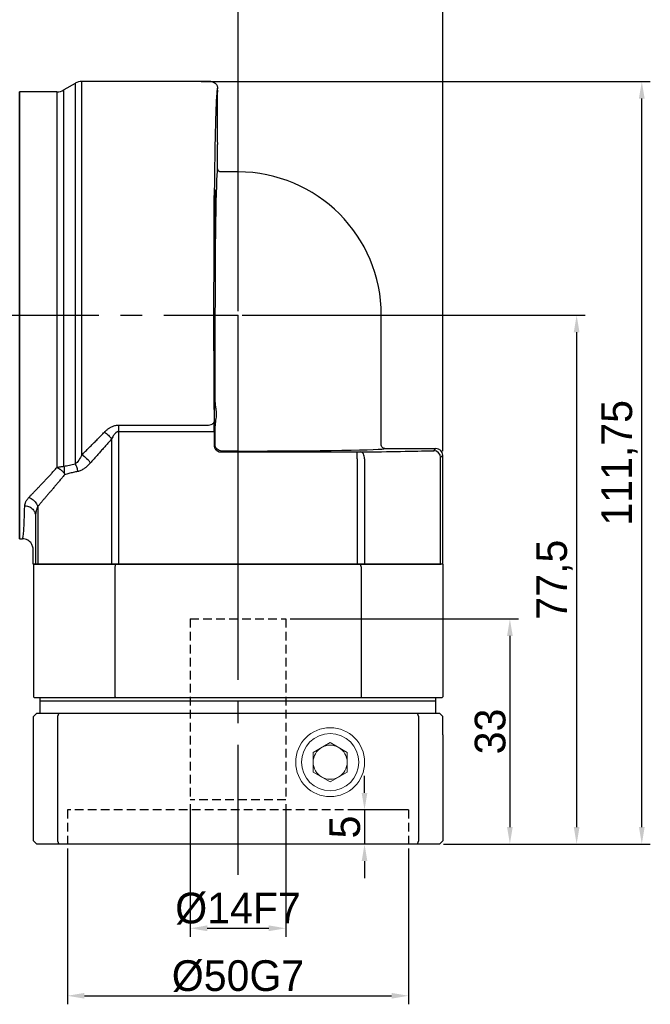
# Model space of a CAD drawing. Header units: millimetres. Extents: x 1351 to 1855, y 1009 to 1363.
# Tile 9 of 12: x 1622 to 1715, y 1140 to 1284. Entities that reach past the tile are written whole.
import ezdxf

# ---------------------------------------------------------------- set-up
doc = ezdxf.new("R2010")
doc.units = ezdxf.units.MM
doc.header["$PDSIZE"] = -5
doc.linetypes.add('CENTER2', pattern=[28.575, 19.05, -3.175, 3.175, -3.175])
doc.linetypes.add('DASHED2', pattern=[9.525, 6.35, -3.175])
doc.layers.get('0').update_dxf_attribs({"lineweight": 18})
doc.layers.get('Defpoints').update_dxf_attribs({"lineweight": 18})
doc.layers.add('3中心线层', color=1, linetype='CENTER2')
doc.layers.add('4虚线层', color=6, linetype='DASHED2')
for name, color, linetype, lineweight in [('尺寸线', 7, 'Continuous', 18), ('尺寸线层', 3, 'Continuous', 18), ('标注线', 7, 'Continuous', 20), ('粗实线', 7, 'Continuous', 50)]:
    doc.layers.add(name, color=color, linetype=linetype, lineweight=lineweight)
doc.styles.add('工程字', font='txt')
doc.dimstyles.new('副本 ISO-25', dxfattribs={"dimtxt": 4.5, "dimasz": 2.5, "dimexe": 1.25, "dimexo": 0.625, "dimtad": 1, "dimtxsty": '工程字', "dimcen": 2.5, "dimdle": 5, "dimadec": 0, "dimazin": 0, "dimtfac": 1, "dimtmove": 0, "dimatfit": 3, "dimfxl": 1, "dimtolj": 1, "dimarcsym": 0})

# ---------------------------------------------------------------- blocks, each defined once
blk = doc.blocks.new('*D12')
at = {"layer": 'Defpoints', "color": 0, "lineweight": -2}
for p in [(1648.35, 1275.15), (1713.55, 1275.15), (1683.88, 1163.4)]:
    blk.add_point(p, dxfattribs=at)
at = {"layer": '尺寸线层', "color": 0, "lineweight": -2}
for p, q in [((1648.98, 1275.15), (1714.8, 1275.15)), ((1713.55, 1165.9), (1713.55, 1272.65)), ((1684.51, 1163.4), (1714.8, 1163.4))]:
    blk.add_line(p, q, dxfattribs=at)
for points in [[(1713.97, 1272.65), (1713.13, 1272.65), (1713.55, 1275.15)], [(1713.13, 1165.9), (1713.97, 1165.9), (1713.55, 1163.4)]]:
    blk.add_solid(points, dxfattribs=at)
at = {"layer": '尺寸线层', "color": 0, "insert": (1710.3, 1219.27), "char_height": 4.5, "attachment_point": 5, "rotation": 90, "style": '工程字'}
blk.add_mtext('\\A1;111,75', dxfattribs=at)
blk = doc.blocks.new('*D13')
at = {"layer": 'Defpoints', "color": 0, "lineweight": -2}
for p in [(1568.38, 1285.9), (1568.38, 1270.6), (1654.38, 1240.9)]:
    blk.add_point(p, dxfattribs=at)
at = {"layer": '尺寸线层', "color": 0, "lineweight": -2}
for p, q in [((1568.38, 1271.22), (1568.38, 1287.15)), ((1654.38, 1241.52), (1654.38, 1287.15)), ((1651.88, 1285.9), (1570.88, 1285.9))]:
    blk.add_line(p, q, dxfattribs=at)
for points in [[(1570.88, 1286.32), (1570.88, 1285.48), (1568.38, 1285.9)], [(1651.88, 1285.48), (1651.88, 1286.32), (1654.38, 1285.9)]]:
    blk.add_solid(points, dxfattribs=at)
at = {"layer": '尺寸线层', "color": 0, "insert": (1611.38, 1288.77), "char_height": 4.5, "attachment_point": 5, "style": '工程字'}
blk.add_mtext('\\A1;86', dxfattribs=at)
blk = doc.blocks.new('*D14')
at = {"layer": 'Defpoints', "color": 0, "lineweight": -2}
for p in [(1531.38, 1294.74), (1531.38, 1248.1), (1684.38, 1220.37)]:
    blk.add_point(p, dxfattribs=at)
at = {"layer": '尺寸线层', "color": 0, "lineweight": -2}
for p, q in [((1531.38, 1248.72), (1531.38, 1295.99)), ((1684.38, 1221), (1684.38, 1295.99)), ((1681.88, 1294.74), (1533.88, 1294.74))]:
    blk.add_line(p, q, dxfattribs=at)
for points in [[(1533.88, 1295.16), (1533.88, 1294.32), (1531.38, 1294.74)], [(1681.88, 1294.32), (1681.88, 1295.16), (1684.38, 1294.74)]]:
    blk.add_solid(points, dxfattribs=at)
at = {"layer": '尺寸线层', "color": 0, "insert": (1607.88, 1297.62), "char_height": 4.5, "attachment_point": 5, "style": '工程字'}
blk.add_mtext('\\A1;153', dxfattribs=at)
blk = doc.blocks.new('*D15')
at = {"layer": 'Defpoints', "color": 0, "lineweight": -2}
for p in [(1629.38, 1163.4), (1679.38, 1163.4), (1679.38, 1141.17)]:
    blk.add_point(p, dxfattribs=at)
at = {"layer": '尺寸线层', "color": 0, "lineweight": -2}
for p, q in [((1629.38, 1162.77), (1629.38, 1139.92)), ((1679.38, 1162.77), (1679.38, 1139.92)), ((1631.88, 1141.17), (1676.88, 1141.17))]:
    blk.add_line(p, q, dxfattribs=at)
for points in [[(1631.88, 1141.59), (1631.88, 1140.75), (1629.38, 1141.17)], [(1676.88, 1140.75), (1676.88, 1141.59), (1679.38, 1141.17)]]:
    blk.add_solid(points, dxfattribs=at)
at = {"layer": '尺寸线层', "color": 0, "insert": (1654.38, 1144.04), "char_height": 4.5, "attachment_point": 5, "style": '工程字'}
blk.add_mtext('\\A1;%%C50G7', dxfattribs=at)
blk = doc.blocks.new('*D16')
at = {"layer": 'Defpoints', "color": 0, "lineweight": -2}
for p in [(1654.38, 1240.9), (1683.88, 1163.4), (1704, 1163.4)]:
    blk.add_point(p, dxfattribs=at)
at = {"layer": '尺寸线层', "color": 0, "lineweight": -2}
for p, q in [((1655.01, 1240.9), (1705.25, 1240.9)), ((1704, 1238.4), (1704, 1165.9)), ((1684.51, 1163.4), (1705.25, 1163.4))]:
    blk.add_line(p, q, dxfattribs=at)
for points in [[(1704.42, 1238.4), (1703.58, 1238.4), (1704, 1240.9)], [(1703.58, 1165.9), (1704.42, 1165.9), (1704, 1163.4)]]:
    blk.add_solid(points, dxfattribs=at)
at = {"layer": '尺寸线层', "color": 0, "insert": (1700.75, 1202.15), "char_height": 4.5, "attachment_point": 5, "rotation": 90, "style": '工程字'}
blk.add_mtext('\\A1;77,5', dxfattribs=at)
blk = doc.blocks.new('*D17')
at = {"layer": 'Defpoints', "color": 0, "lineweight": -2}
for p in [(1629.38, 1163.4), (1679.38, 1163.4), (1679.38, 1141.17)]:
    blk.add_point(p, dxfattribs=at)
at = {"layer": '尺寸线层', "color": 0, "lineweight": -2}
for p, q in [((1629.38, 1162.77), (1629.38, 1139.92)), ((1679.38, 1162.77), (1679.38, 1139.92)), ((1631.88, 1141.17), (1676.88, 1141.17))]:
    blk.add_line(p, q, dxfattribs=at)
for points in [[(1631.88, 1141.59), (1631.88, 1140.75), (1629.38, 1141.17)], [(1676.88, 1140.75), (1676.88, 1141.59), (1679.38, 1141.17)]]:
    blk.add_solid(points, dxfattribs=at)
at = {"layer": '尺寸线层', "color": 0, "insert": (1654.38, 1144.04), "char_height": 4.5, "attachment_point": 5, "style": '工程字'}
blk.add_mtext('\\A1;%%C50G7', dxfattribs=at)
blk = doc.blocks.new('*D18')
at = {"layer": 'Defpoints', "color": 0, "lineweight": -2}
for p in [(1647.38, 1169.9), (1661.38, 1169.9), (1661.38, 1151.06)]:
    blk.add_point(p, dxfattribs=at)
at = {"layer": '尺寸线层', "color": 0, "lineweight": -2}
for p, q in [((1647.38, 1169.27), (1647.38, 1149.81)), ((1661.38, 1169.27), (1661.38, 1149.81)), ((1649.88, 1151.06), (1658.88, 1151.06))]:
    blk.add_line(p, q, dxfattribs=at)
for points in [[(1649.88, 1151.48), (1649.88, 1150.64), (1647.38, 1151.06)], [(1658.88, 1150.64), (1658.88, 1151.48), (1661.38, 1151.06)]]:
    blk.add_solid(points, dxfattribs=at)
at = {"layer": '尺寸线层', "color": 0, "insert": (1654.38, 1153.94), "char_height": 4.5, "attachment_point": 5, "style": '工程字'}
blk.add_mtext('\\A1;%%C14F7', dxfattribs=at)
blk = doc.blocks.new('*D19')
at = {"layer": 'Defpoints', "color": 0, "lineweight": -2}
for p in [(1661.38, 1196.4), (1683.88, 1163.4), (1694.22, 1163.4)]:
    blk.add_point(p, dxfattribs=at)
at = {"layer": '尺寸线层', "color": 0, "lineweight": -2}
for p, q in [((1662.01, 1196.4), (1695.47, 1196.4)), ((1694.22, 1193.9), (1694.22, 1165.9)), ((1684.51, 1163.4), (1695.47, 1163.4))]:
    blk.add_line(p, q, dxfattribs=at)
for points in [[(1694.64, 1193.9), (1693.81, 1193.9), (1694.22, 1196.4)], [(1693.81, 1165.9), (1694.64, 1165.9), (1694.22, 1163.4)]]:
    blk.add_solid(points, dxfattribs=at)
at = {"layer": '尺寸线层', "color": 0, "insert": (1691.35, 1179.9), "char_height": 4.5, "attachment_point": 5, "rotation": 90, "style": '工程字'}
blk.add_mtext('\\A1;33', dxfattribs=at)
blk = doc.blocks.new('*D20')
at = {"layer": 'Defpoints', "color": 0, "lineweight": -2}
for p in [(1679.38, 1168.4), (1672.92, 1163.4), (1679.38, 1163.4)]:
    blk.add_point(p, dxfattribs=at)
at = {"layer": '尺寸线层', "color": 0, "lineweight": -2}
for p, q in [((1672.92, 1170.9), (1672.92, 1173.4)), ((1678.76, 1168.4), (1671.67, 1168.4)), ((1672.92, 1168.4), (1672.92, 1163.4)), ((1678.76, 1163.4), (1671.67, 1163.4)), ((1672.92, 1160.9), (1672.92, 1158.4))]:
    blk.add_line(p, q, dxfattribs=at)
for points in [[(1672.5, 1170.9), (1673.33, 1170.9), (1672.92, 1168.4)], [(1673.33, 1160.9), (1672.5, 1160.9), (1672.92, 1163.4)]]:
    blk.add_solid(points, dxfattribs=at)
at = {"layer": '尺寸线层', "color": 0, "insert": (1670.04, 1165.9), "char_height": 4.5, "attachment_point": 5, "rotation": 90, "style": '工程字'}
blk.add_mtext('\\A1;5', dxfattribs=at)
blk = doc.blocks.new('D64')
at = {"linetype": 'Continuous', "lineweight": 30}
for p, q in [((25.36, 62.28), (6.49, 62.28)), ((2.83, 60.78), (-2.64, 60.78)), ((-2.64, 28.03), (-2.64, 60.78)), ((5.5, 62.01), (3.83, 61.04)), ((26.36, 49.53), (26.36, 53.03)), ((29.36, 49.03), (26.86, 49.03)), ((-2.64, -4.72), (-2.64, 28.03)), ((50.36, 9), (50.36, 28.03)), ((50.86, 8.5), (58.36, 8.5)), ((59.36, -8.47), (59.36, 7.5)), ((-2.64, -4.72), (-2.2, -4.72)), ((-0.64, -8.47), (-0.64, -6.47)), ((-0.32, -8.47), (-0.64, -8.47)), ((0, -8.47), (-0.32, -8.47)), ((10.84, -8.47), (0, -8.47)), ((11.9, -8.47), (10.84, -8.47)), ((46.83, -8.47), (11.9, -8.47)), ((47.88, -8.47), (46.83, -8.47)), ((58.73, -8.47), (47.88, -8.47)), ((59.05, -8.47), (58.73, -8.47)), ((59.36, -8.47), (59.05, -8.47))]:
    blk.add_line(p, q, dxfattribs=at)
at = {"linetype": 'Continuous', "lineweight": 25}
for p, q in [((6.49, 7.58), (6.49, 62.28)), ((2.83, 60.78), (2.83, 5.7)), ((26.36, 61.03), (26.36, 61.28)), ((25.99, 15.22), (25.99, 28.03)), ((11.9, 11.93), (24.85, 11.93)), ((11.9, 11), (11.9, 11.93)), ((25.99, 9.12), (25.99, 11.83)), ((11.9, 11), (24.86, 11)), ((11.9, -8.47), (11.9, 11)), ((24.86, 11), (25.86, 11)), ((25.86, 11), (25.86, 8.99)), ((10.84, 9.91), (10.84, -8.47)), ((25.86, 8.99), (25.99, 9.12)), ((26.99, 8.12), (26.86, 7.99)), ((26.86, 7.99), (46.83, 7.99)), ((29.36, 8.12), (26.99, 8.12)), ((29.36, 8.12), (29.36, 8.62)), ((46.83, 6.99), (46.83, 7.99)), ((58.05, 8.18), (58.36, 8.5)), ((59.36, 7.5), (59.05, 7.18)), ((46.83, 6.99), (46.83, -8.47)), ((47.88, 6.99), (47.88, -8.47)), ((59.05, -1.12), (59.05, 7.18)), ((0, 0), (0, -8.47)), ((-0.32, -1.39), (-0.32, -8.47)), ((59.05, -8.47), (59.05, -1.12))]:
    blk.add_line(p, q, dxfattribs=at)
at = {"linetype": 'Continuous', "lineweight": 25, "flags": 128}
for points in [[(24.85, 11.93), (25.04, 11.94), (25.23, 11.97), (25.4, 12.01), (25.55, 12.07), (25.68, 12.14), (25.77, 12.22), (25.83, 12.31), (25.85, 12.4)], [(47.88, 6.99), (47.87, 7.19), (47.84, 7.37), (47.79, 7.54), (47.73, 7.7), (47.65, 7.82), (47.56, 7.91), (47.46, 7.97), (47.35, 7.99)]]:
    blk.add_lwpolyline(points, dxfattribs=at)
at = {"linetype": 'Continuous', "lineweight": 30}
for centre, radius, start, end in [((6.49, 60.29), 1.99, 90, 120), ((2.83, 62.76), 1.99, 270, 299.9873), ((29.36, 28.03), 21, 0, 90)]:
    blk.add_arc(centre, radius, start, end, dxfattribs=at)
at = {"linetype": 'Continuous', "lineweight": 25}
blk.add_arc((58.05, 7.18), 1, 0.0209, 89.9797, dxfattribs=at)
at = {"linetype": 'Continuous', "lineweight": 30}
for centre, major_axis, ratio, start_param, end_param in [((26.36, 57.03), (0, 4), 0.017455, 0, 3.141593), ((58.36, 7.5), (0.707, 0.707), 0.999695, 5.497939, 7.068431)]:
    blk.add_ellipse(centre, major_axis=major_axis, ratio=ratio, start_param=start_param, end_param=end_param, dxfattribs=at)
at = {"linetype": 'Continuous', "lineweight": 25}
for centre, major_axis, start_param, end_param in [((26.36, 28.03), (0, 21.5), 0.000406, 1.570796), ((25.93, 13.53), (0, 4), 5.149766, 10.558197), ((25.81, 11), (0, 2.99), 4.712389, 5.201566), ((29.36, 8.5), (21.5, 0), 4.712389, 6.282779), ((46.83, 8.01), (0.988, 0), 4.712389, 5.269966), ((29.36, 8.5), (34, 0), 5.269966, 5.707865), ((57.06, 8.18), (0.988, 0), 5.706902, 6.266003)]:
    blk.add_ellipse(centre, major_axis=major_axis, ratio=0.017455, start_param=start_param, end_param=end_param, dxfattribs=at)
blk.add_ellipse((25.93, 42.53), major_axis=(0, 4), ratio=0.017455, dxfattribs=at)
at = {"linetype": 'Continuous', "lineweight": 30}
for points, knots in [([(25.36, 62.28), (25.4, 62.27), (25.47, 62.27), (25.57, 62.26), (25.68, 62.23), (25.79, 62.18), (25.89, 62.13), (25.98, 62.06), (26.09, 61.97), (26.2, 61.84), (26.29, 61.67), (26.35, 61.48), (26.36, 61.34), (26.36, 61.28)], [0, 0, 0, 0, 0.065607, 0.133699, 0.204011, 0.276206, 0.349882, 0.42458, 0.499802, 0.61623, 0.740498, 0.8696, 1, 1, 1, 1]), ([(26.86, 49.03), (26.84, 49.03), (26.79, 49.03), (26.73, 49.04), (26.67, 49.06), (26.62, 49.09), (26.58, 49.11), (26.55, 49.13), (26.53, 49.15), (26.52, 49.16), (26.48, 49.2), (26.42, 49.28), (26.37, 49.4), (26.37, 49.48), (26.36, 49.53)], [0, 0, 0, 0, 0.093918, 0.181291, 0.260181, 0.329119, 0.387102, 0.43352, 0.46805, 0.490553, 0.500987, 0.673892, 0.841975, 1, 1, 1, 1]), ([(50.86, 8.5), (50.84, 8.5), (50.8, 8.5), (50.74, 8.51), (50.68, 8.53), (50.62, 8.56), (50.56, 8.6), (50.5, 8.65), (50.4, 8.77), (50.38, 8.9), (50.36, 9)], [0, 0, 0, 0, 0.077913, 0.1589, 0.242459, 0.327974, 0.414729, 0.501941, 0.643652, 1, 1, 1, 1]), ([(-0.91, -5.46), (-1.04, -5.24), (-1.23, -5.05), (-1.69, -4.79), (-1.95, -4.72), (-2.2, -4.72)], [0, 0, 0, 0, 0.5, 0.5, 1, 1, 1, 1]), ([(-0.64, -6.47), (-0.64, -6.31), (-0.66, -6.14), (-0.75, -5.79), (-0.82, -5.62), (-0.91, -5.46)], [0, 0, 0, 0, 0.5, 0.5, 1, 1, 1, 1])]:
    blk.add_open_spline(points, degree=3, knots=knots, dxfattribs=at)
at = {"linetype": 'Continuous', "lineweight": 25}
for points, knots in [([(3.83, 5.89), (3.83, 8.24), (3.83, 10.9), (3.83, 16.62), (3.83, 19.68), (3.83, 25.95), (3.83, 29.15), (3.83, 35.44), (3.83, 38.53), (3.83, 44.33), (3.83, 47.04), (3.83, 51.87), (3.83, 53.98), (3.83, 57.44), (3.83, 58.78), (3.83, 60.58), (3.83, 61.04), (3.83, 61.04)], [0, 0, 0, 0, 0.125, 0.125, 0.25, 0.25, 0.375, 0.375, 0.5, 0.5, 0.625, 0.625, 0.75, 0.75, 0.875, 0.875, 1, 1, 1, 1]), ([(5.5, 62.01), (5.5, 62.01), (5.5, 62.01), (5.5, 61.99), (5.5, 61.97), (5.5, 61.93), (5.5, 61.89), (5.5, 61.83), (5.5, 61.77), (5.5, 61.69), (5.5, 61.61), (5.5, 61.51), (5.5, 61.41), (5.5, 61.29), (5.5, 61.17), (5.5, 61.03), (5.5, 60.89), (5.5, 60.74), (5.5, 60.57), (5.5, 60.4), (5.5, 60.22), (5.5, 60.03), (5.5, 59.82), (5.5, 59.61), (5.5, 59.39), (5.5, 59.16), (5.5, 58.93), (5.5, 58.68), (5.5, 58.42), (5.5, 58.16), (5.5, 57.88), (5.5, 57.6), (5.5, 57.31), (5.5, 57.01), (5.5, 56.7), (5.5, 56.38), (5.5, 56.05), (5.5, 55.72), (5.5, 55.38), (5.5, 55.03), (5.5, 54.67), (5.5, 54.3), (5.5, 53.93), (5.5, 53.54), (5.5, 53.16), (5.5, 52.76), (5.5, 52.35), (5.5, 51.94), (5.5, 51.53), (5.5, 51.1), (5.5, 50.67), (5.5, 50.23), (5.5, 49.78), (5.5, 49.33), (5.5, 48.88), (5.5, 48.41), (5.5, 47.94), (5.5, 47.47), (5.5, 46.98), (5.5, 46.5), (5.5, 46), (5.5, 45.51), (5.5, 45), (5.5, 44.49), (5.5, 43.98), (5.5, 43.46), (5.5, 42.94), (5.5, 42.26), (5.5, 41.41), (5.5, 40.39), (5.5, 39.36), (5.5, 38.32), (5.5, 37.26), (5.5, 36.2), (5.5, 35.13), (5.5, 34.05), (5.5, 32.96), (5.5, 31.87), (5.5, 30.77), (5.5, 29.67), (5.5, 28.57), (5.5, 27.47), (5.5, 26.37), (5.5, 25.27), (5.5, 24.18), (5.5, 23.09), (5.5, 22), (5.5, 20.92), (5.5, 19.85), (5.5, 18.78), (5.5, 17.73), (5.5, 16.69), (5.5, 15.65), (5.5, 14.63), (5.5, 13.63), (5.5, 12.64), (5.5, 11.67), (5.5, 10.71), (5.5, 9.77), (5.5, 8.85), (5.5, 7.96), (5.5, 7.08), (5.5, 6.51), (5.5, 6.23)], [0, 0, 0, 0, 0.007576, 0.015152, 0.022728, 0.030304, 0.037879, 0.045455, 0.053031, 0.060607, 0.068183, 0.075759, 0.083335, 0.090911, 0.098486, 0.106062, 0.113638, 0.121214, 0.12879, 0.136366, 0.143942, 0.151518, 0.159093, 0.166669, 0.174245, 0.181821, 0.189397, 0.196973, 0.204549, 0.212125, 0.2197, 0.227276, 0.234852, 0.242428, 0.250004, 0.25758, 0.265156, 0.272732, 0.280307, 0.287883, 0.295459, 0.303035, 0.310611, 0.318187, 0.325763, 0.333339, 0.340914, 0.34849, 0.356066, 0.363642, 0.371218, 0.378794, 0.38637, 0.393946, 0.401521, 0.409097, 0.416673, 0.424249, 0.431825, 0.439401, 0.446977, 0.454553, 0.462128, 0.469704, 0.47728, 0.484856, 0.492432, 0.500008, 0.514293, 0.528579, 0.542864, 0.55715, 0.571435, 0.585721, 0.600006, 0.614292, 0.628577, 0.642863, 0.657148, 0.671434, 0.685719, 0.700005, 0.71429, 0.728576, 0.742861, 0.757147, 0.771432, 0.785718, 0.800003, 0.814289, 0.828574, 0.84286, 0.857145, 0.871431, 0.885716, 0.900002, 0.914287, 0.928573, 0.942858, 0.957144, 0.971429, 0.985715, 1, 1, 1, 1]), ([(26.36, 61.28), (26.36, 61.28), (26.35, 61.27), (26.35, 61.26), (26.34, 61.24), (26.33, 61.21), (26.32, 61.17), (26.31, 61.12), (26.3, 61.07), (26.28, 60.94), (26.25, 60.68), (26.22, 60.21), (26.18, 59.59), (26.13, 58.61), (26.08, 57.05), (26.01, 54.7), (25.96, 51.91), (25.91, 48.73), (25.87, 45.2), (25.83, 41.39), (25.81, 37.35), (25.79, 33.16), (25.78, 28.89), (25.78, 25.32), (25.79, 22.49), (25.8, 20.39), (25.81, 18.32), (25.82, 16.63), (25.83, 15.3), (25.84, 14.32), (25.84, 13.35), (25.85, 12.72), (25.85, 12.4)], [0, 0, 0, 0, 0.007823, 0.01564, 0.023454, 0.031265, 0.039077, 0.046892, 0.05471, 0.062535, 0.093793, 0.125059, 0.156317, 0.187583, 0.250074, 0.312564, 0.375052, 0.437539, 0.500025, 0.56251, 0.624994, 0.687477, 0.74996, 0.812443, 0.843697, 0.874959, 0.906213, 0.937475, 0.953113, 0.968735, 0.984359, 1, 1, 1, 1]), ([(25.99, 15.22), (25.99, 15.18), (25.99, 15.09), (26, 14.96), (26.02, 14.82), (26.04, 14.68), (26.06, 14.54), (26.1, 14.29), (26.15, 13.95), (26.18, 13.52), (26.15, 13.09), (26.09, 12.71), (26.04, 12.37), (26, 12.1), (25.99, 11.92), (25.99, 11.83)], [0, 0, 0, 0, 0.040755, 0.081897, 0.123461, 0.165483, 0.207997, 0.251035, 0.383966, 0.501369, 0.618401, 0.750462, 0.835256, 0.918346, 1, 1, 1, 1]), ([(9.79, 10.9), (9.84, 10.95), (9.93, 11.05), (10.09, 11.18), (10.24, 11.31), (10.39, 11.42), (10.55, 11.52), (10.73, 11.63), (10.94, 11.73), (11.18, 11.82), (11.42, 11.88), (11.66, 11.92), (11.82, 11.93), (11.9, 11.93)], [0, 0, 0, 0, 0.089644, 0.176213, 0.259904, 0.340931, 0.419533, 0.495971, 0.603505, 0.706475, 0.806024, 0.903416, 1, 1, 1, 1]), ([(6.49, 7.58), (6.64, 7.72), (6.92, 8.01), (7.36, 8.45), (7.82, 8.9), (8.29, 9.38), (8.78, 9.87), (9.28, 10.38), (9.62, 10.73), (9.79, 10.9)], [0, 0, 0, 0, 0.130778, 0.265579, 0.404405, 0.547258, 0.69414, 0.845054, 1, 1, 1, 1]), ([(9.79, 10.9), (9.98, 10.77), (10.17, 10.61), (10.54, 10.27), (10.7, 10.09), (10.84, 9.91)], [0, 0, 0, 0, 0.5, 0.5, 1, 1, 1, 1]), ([(11.9, 11), (11.88, 11), (11.83, 11), (11.77, 10.98), (11.7, 10.96), (11.63, 10.93), (11.57, 10.89), (11.5, 10.85), (11.43, 10.79), (11.37, 10.73), (11.27, 10.62), (11.14, 10.45), (10.98, 10.2), (10.89, 10.01), (10.84, 9.91)], [0, 0, 0, 0, 0.040766, 0.082342, 0.125323, 0.170248, 0.217591, 0.267757, 0.321087, 0.377865, 0.438325, 0.59803, 0.784876, 1, 1, 1, 1]), ([(10.84, 9.91), (10.69, 9.73), (10.39, 9.39), (9.93, 8.87), (9.48, 8.37), (9.04, 7.86), (8.6, 7.37), (8.16, 6.88), (7.87, 6.55), (7.72, 6.39)], [0, 0, 0, 0, 0.144654, 0.288698, 0.432138, 0.574981, 0.717234, 0.858905, 1, 1, 1, 1]), ([(25.86, 8.99), (25.86, 8.96), (25.86, 8.89), (25.88, 8.8), (25.9, 8.7), (25.93, 8.61), (25.97, 8.52), (26.02, 8.43), (26.08, 8.36), (26.15, 8.28), (26.22, 8.22), (26.3, 8.16), (26.39, 8.11), (26.47, 8.07), (26.57, 8.03), (26.66, 8.01), (26.76, 7.99), (26.82, 7.99), (26.86, 7.99)], [0, 0, 0, 0, 0.062521, 0.125033, 0.187539, 0.250038, 0.312533, 0.375024, 0.437512, 0.5, 0.562488, 0.624976, 0.687467, 0.749962, 0.812461, 0.874967, 0.937479, 1, 1, 1, 1]), ([(26.99, 8.12), (26.73, 8.12), (26.47, 8.23), (26.1, 8.6), (25.99, 8.86), (25.99, 9.12)], [0, 0, 0, 0, 0.5, 0.5, 1, 1, 1, 1]), ([(6.49, 7.58), (6.72, 7.44), (6.96, 7.26), (7.39, 6.84), (7.58, 6.61), (7.72, 6.39)], [0, 0, 0, 0, 0.5, 0.5, 1, 1, 1, 1]), ([(2.83, 5.7), (2.87, 5.72), (2.96, 5.74), (3.1, 5.78), (3.26, 5.82), (3.44, 5.85), (3.63, 5.88), (3.76, 5.88), (3.83, 5.89)], [0, 0, 0, 0, 0.114429, 0.249717, 0.405886, 0.582962, 0.780983, 1, 1, 1, 1]), ([(3.83, 5.89), (3.96, 5.92), (4.23, 5.98), (4.65, 6.07), (5.07, 6.15), (5.36, 6.2), (5.5, 6.23)], [0, 0, 0, 0, 0.251554, 0.502005, 0.751451, 1, 1, 1, 1]), ([(3.83, 5.89), (3.86, 5.74), (3.88, 5.58), (3.9, 5.24), (3.9, 5.06), (3.88, 4.88)], [0, 0, 0, 0, 0.5, 0.5, 1, 1, 1, 1]), ([(5.5, 6.23), (5.59, 6.07), (5.67, 5.89), (5.78, 5.51), (5.82, 5.31), (5.84, 5.12)], [0, 0, 0, 0, 0.5, 0.5, 1, 1, 1, 1]), ([(7.72, 6.39), (7.66, 6.33), (7.55, 6.2), (7.34, 5.99), (7.15, 5.82), (6.97, 5.68), (6.8, 5.55), (6.59, 5.41), (6.34, 5.28), (6.09, 5.18), (5.92, 5.14), (5.84, 5.12)], [0, 0, 0, 0, 0.107061, 0.210621, 0.356254, 0.427351, 0.502144, 0.633578, 0.759733, 0.881532, 1, 1, 1, 1]), ([(-1.29, 1.32), (-1.2, 1.42), (-1.01, 1.62), (-0.71, 1.93), (-0.4, 2.26), (-0.08, 2.59), (0.25, 2.94), (0.59, 3.3), (0.94, 3.67), (1.3, 4.05), (1.67, 4.45), (2.05, 4.85), (2.43, 5.27), (2.7, 5.56), (2.83, 5.7)], [0, 0, 0, 0, 0.075346, 0.152128, 0.230351, 0.31002, 0.391142, 0.473719, 0.557757, 0.64326, 0.730232, 0.818677, 0.908599, 1, 1, 1, 1]), ([(3.93, 4.63), (3.81, 4.49), (3.57, 4.2), (3.22, 3.78), (2.87, 3.36), (2.53, 2.96), (2.19, 2.56), (1.86, 2.17), (1.53, 1.79), (1.21, 1.41), (0.9, 1.05), (0.59, 0.69), (0.29, 0.34), (0.1, 0.11), (0, 0)], [0, 0, 0, 0, 0.086438, 0.172282, 0.25754, 0.342222, 0.426334, 0.509888, 0.592892, 0.675356, 0.757288, 0.8387, 0.9196, 1, 1, 1, 1]), ([(2.83, 5.7), (2.87, 5.69), (2.94, 5.66), (3.03, 5.61), (3.12, 5.56), (3.2, 5.52), (3.27, 5.47), (3.33, 5.43), (3.38, 5.39), (3.47, 5.32), (3.6, 5.21), (3.76, 5.05), (3.84, 4.94), (3.88, 4.88)], [0, 0, 0, 0, 0.087363, 0.168399, 0.242661, 0.30982, 0.36965, 0.42201, 0.466822, 0.504056, 0.673059, 0.83898, 1, 1, 1, 1]), ([(3.87, 4.86), (3.86, 4.85), (3.85, 4.83), (3.83, 4.82), (3.83, 4.81)], [0, 0, 0, 0, 0.481774, 1, 1, 1, 1]), ([(5.84, 5.12), (5.74, 5.1), (5.53, 5.06), (5.21, 4.99), (4.89, 4.91), (4.57, 4.82), (4.25, 4.73), (4.04, 4.67), (3.93, 4.63)], [0, 0, 0, 0, 0.157533, 0.31869, 0.483494, 0.651967, 0.824129, 1, 1, 1, 1]), ([(-2.2, -4.72), (-2.15, -4.72), (-2.09, -4.31), (-1.99, -2.68), (-1.94, -1.47), (-1.89, 0.1)], [0, 0, 0, 0, 0.5, 0.5, 1, 1, 1, 1]), ([(-1.89, 0.1), (-1.88, 0.13), (-1.88, 0.2), (-1.86, 0.3), (-1.84, 0.4), (-1.81, 0.5), (-1.77, 0.61), (-1.71, 0.74), (-1.62, 0.92), (-1.47, 1.12), (-1.35, 1.25), (-1.29, 1.32)], [0, 0, 0, 0, 0.083134, 0.166095, 0.249025, 0.332062, 0.415344, 0.499011, 0.66651, 0.833133, 1, 1, 1, 1]), ([(-1.89, 0.1), (-1.64, 0.1), (-1.38, 0.04), (-0.92, -0.18), (-0.73, -0.35), (-0.61, -0.53)], [0, 0, 0, 0, 0.5, 0.5, 1, 1, 1, 1]), ([(-1.29, 1.32), (-1.08, 1.25), (-0.85, 1.13), (-0.45, 0.8), (-0.28, 0.6), (-0.17, 0.39)], [0, 0, 0, 0, 0.5, 0.5, 1, 1, 1, 1]), ([(0, 0), (-0.02, -0.05), (-0.06, -0.14), (-0.12, -0.31), (-0.18, -0.49), (-0.25, -0.72), (-0.29, -0.97), (-0.32, -1.21), (-0.32, -1.34), (-0.32, -1.39)], [0, 0, 0, 0, 0.099781, 0.215979, 0.348602, 0.497652, 0.715043, 0.882495, 1, 1, 1, 1]), ([(-0.61, -0.53), (-0.51, -0.67), (-0.44, -0.81), (-0.35, -1.11), (-0.32, -1.25), (-0.32, -1.39)], [0, 0, 0, 0, 0.5, 0.5, 1, 1, 1, 1])]:
    blk.add_open_spline(points, degree=3, knots=knots, dxfattribs=at)
for points in [[(6.49, 7.58), (6.2, 6.99), (5.87, 6.48), (5.5, 6.23)], [(3.88, 4.88), (3.88, 4.88), (3.87, 4.87), (3.87, 4.86)], [(3.88, 4.88), (3.9, 4.8), (3.92, 4.72), (3.93, 4.63)], [(-0.17, 0.39), (-0.1, 0.26), (-0.04, 0.13), (0, 0)]]:
    blk.add_open_spline(points, degree=3, dxfattribs=at)

msp = doc.modelspace()

# ---------------------------------------------------------------- linework, layer by layer
for p, q in [((1622.3849, 1208.1482), (1622.3849, 1212.5846)), ((1667.8849, 1178.2849), (1665.3849, 1176.8415)), ((1670.3849, 1176.8415), (1667.8849, 1178.2849)), ((1665.3849, 1176.8415), (1665.3849, 1173.9548)), ((1670.3849, 1173.9548), (1670.3849, 1176.8415)), ((1665.3849, 1173.9548), (1667.8849, 1172.5114)), ((1667.8849, 1172.5114), (1670.3849, 1173.9548))]:
    msp.add_line(p, q)
at = {"extrusion": (0, 0, -1)}
for start, end in [(270, 90), (90, 270)]:
    msp.add_arc((-1667.8849, 1175.3982), 5.05, start, end, dxfattribs=at)
for radius, start, end in [(4.188, 90, 270), (4.188, 270, 90), (2.5, 120, 180), (2.5, 90, 120), (2.5, 60, 90), (2.5, 0, 60), (2.5, 180, 240), (2.5, 300, 0), (2.5, 240, 270), (2.5, 270, 300)]:
    msp.add_arc((1667.8849, 1175.3982), radius, start, end)
at = {"layer": '3中心线层'}
for p in [(1529.1893, 1240.8982), (1654.3849, 1158.8982), (1654.3849, 1204.3982)]:
    msp.add_line(p, (1654.3849, 1240.8982), dxfattribs=at)
at = {"layer": '4虚线层', "color": 0, "lineweight": -2, "ltscale": 0.2}
for p, q in [((1647.3849, 1196.3982), (1647.3849, 1169.8982)), ((1647.3849, 1196.3982), (1661.3849, 1196.3982)), ((1661.3849, 1196.3982), (1661.3849, 1169.8982)), ((1661.3849, 1169.8982), (1647.3849, 1169.8982)), ((1679.3849, 1168.3982), (1629.3849, 1168.3982)), ((1629.3849, 1168.3982), (1629.3849, 1163.3982)), ((1679.3849, 1168.3982), (1679.3849, 1163.3982))]:
    msp.add_line(p, q, dxfattribs=at)
at = {"layer": '尺寸线', "color": 0, "lineweight": 30}
for p, q in [((1624.3849, 1204.3982), (1624.3849, 1184.9982)), ((1684.3849, 1204.3982), (1684.3849, 1184.9982))]:
    msp.add_line(p, q, dxfattribs=at)
at = {"layer": '标注线', "color": 0, "lineweight": -3}
for p, q in [((1636.3571, 1203.9982), (1636.4684, 1204.3982)), ((1636.3571, 1184.9982), (1636.3571, 1203.9982)), ((1672.3013, 1204.3982), (1672.4126, 1203.9982)), ((1672.4126, 1203.9982), (1672.4126, 1184.9982)), ((1628.117, 1182.5982), (1627.9274, 1182.0982)), ((1627.9274, 1182.0982), (1627.9274, 1163.8982)), ((1680.6527, 1182.5982), (1680.8424, 1182.0982)), ((1680.8424, 1182.0982), (1680.8424, 1163.8982)), ((1627.9274, 1163.8982), (1628.117, 1163.3982)), ((1680.8424, 1163.8982), (1680.6527, 1163.3982))]:
    msp.add_line(p, q, dxfattribs=at)
at = {"layer": '标注线', "color": 1, "lineweight": -3}
for p, q in [((1636.3571, 1184.9982), (1636.3849, 1184.8982)), ((1672.4126, 1184.9982), (1672.3849, 1184.8982))]:
    msp.add_line(p, q, dxfattribs=at)
at = {"layer": '粗实线', "linetype": 'Continuous', "lineweight": 30}
for p, q in [((1622.3849, 1212.5846), (1622.3849, 1273.6482)), ((1625.3849, 1182.5982), (1625.3849, 1184.8982)), ((1683.3849, 1182.5982), (1683.3849, 1184.8982)), ((1624.3849, 1163.8982), (1624.3849, 1182.0982)), ((1624.8849, 1182.5982), (1636.3571, 1182.5982)), ((1684.3849, 1179.3982), (1684.3849, 1182.0982)), ((1684.3849, 1179.3982), (1684.3849, 1163.8982)), ((1624.3849, 1163.8982), (1624.8849, 1163.3982)), ((1683.8849, 1163.3982), (1624.8849, 1163.3982)), ((1684.3849, 1163.8982), (1683.8849, 1163.3982))]:
    msp.add_line(p, q, dxfattribs=at)
at = {"layer": '粗实线', "color": 0, "lineweight": 30}
for p, q in [((1624.3849, 1204.3982), (1624.6879, 1204.3982)), ((1624.6879, 1204.3982), (1635.8622, 1204.3982)), ((1635.8622, 1204.3982), (1636.9206, 1204.3982)), ((1636.9206, 1204.3982), (1671.8491, 1204.3982)), ((1671.8491, 1204.3982), (1672.9076, 1204.3982)), ((1672.9076, 1204.3982), (1684.0818, 1204.3982)), ((1684.3849, 1204.3982), (1684.0818, 1204.3982)), ((1624.3849, 1184.9982), (1624.4849, 1184.8982)), ((1624.4849, 1184.8982), (1684.2849, 1184.8982)), ((1684.3849, 1184.9982), (1684.2849, 1184.8982)), ((1625.3849, 1184.3982), (1683.3849, 1184.3982)), ((1624.3849, 1182.0982), (1624.8849, 1182.5982)), ((1624.8849, 1182.5982), (1683.8849, 1182.5982)), ((1683.8849, 1182.5982), (1684.3849, 1182.0982)), ((1684.3849, 1181.8982), (1684.3849, 1182.0982))]:
    msp.add_line(p, q, dxfattribs=at)

# ---------------------------------------------------------------- block references
at = {"layer": '尺寸线', "color": 7}
msp.add_blockref('D64', (1625.0207, 1212.8723), dxfattribs=at)

# ---------------------------------------------------------------- dimensions: what is measured, and where the dimension line sits
at = {"layer": '尺寸线层'}
for base, p1, p2, picture, middle in [((1531.3849, 1294.7414), (1684.3849, 1220.3701), (1531.3849, 1248.0982), '*D14', (1607.8849, 1294.7414)), ((1568.3849, 1285.8994), (1654.3849, 1240.8982), (1568.3849, 1270.5982), '*D13', (1611.3849, 1285.8994))]:
    dim = msp.add_linear_dim(base=base, p1=p1, p2=p2, dimstyle='副本 ISO-25', override={"dimsah": 1}, dxfattribs=at)
    dim.commit()
    dim.dimension.update_dxf_attribs({"geometry": picture, "text_midpoint": middle, "dimtype": 160})
for base, p1, p2, angle, picture, middle in [((1713.5486, 1275.1482), (1683.8849, 1163.3982), (1648.351, 1275.1482), 90, '*D12', (1713.5486, 1219.2732)), ((1704.0006, 1163.3982), (1654.3849, 1240.8982), (1683.8849, 1163.3982), 90, '*D16', (1704.0006, 1202.1482)), ((1694.2241, 1163.3982), (1661.3849, 1196.3982), (1683.8849, 1163.3982), 270, '*D19', (1694.2241, 1179.8982))]:
    dim = msp.add_linear_dim(base=base, p1=p1, p2=p2, angle=angle, dimstyle='副本 ISO-25', override={"dimsah": 1}, dxfattribs=at)
    dim.commit()
    dim.dimension.update_dxf_attribs({"geometry": picture, "text_midpoint": middle, "dimtype": 160})
dim = msp.add_linear_dim(base=(1672.917, 1163.3982), p1=(1679.3849, 1168.3982), p2=(1679.3849, 1163.3982), angle=270, dimstyle='副本 ISO-25', override={"dimsah": 1}, dxfattribs=at)
dim.commit()
dim.dimension.update_dxf_attribs({"geometry": '*D20', "text_midpoint": (1670.042, 1165.8982)})
for base, p1, p2, text, picture, middle in [((1661.3849, 1151.0608), (1647.3849, 1169.8982), (1661.3849, 1169.8982), '%%C<>F7', '*D18', (1654.3849, 1151.0608)), ((1679.3849, 1141.1686), (1629.3849, 1163.3982), (1679.3849, 1163.3982), '%%C<>G7', '*D15', (1654.3849, 1141.1686)), ((1679.3849, 1141.1686), (1629.3849, 1163.3982), (1679.3849, 1163.3982), '%%C<>G7', '*D17', (1654.3849, 1141.1686))]:
    dim = msp.add_linear_dim(base=base, p1=p1, p2=p2, angle=180, text=text, dimstyle='副本 ISO-25', override={"dimsah": 1}, dxfattribs=at)
    dim.commit()
    dim.dimension.update_dxf_attribs({"geometry": picture, "text_midpoint": middle, "dimtype": 160})

doc.saveas('drawing.dxf')
